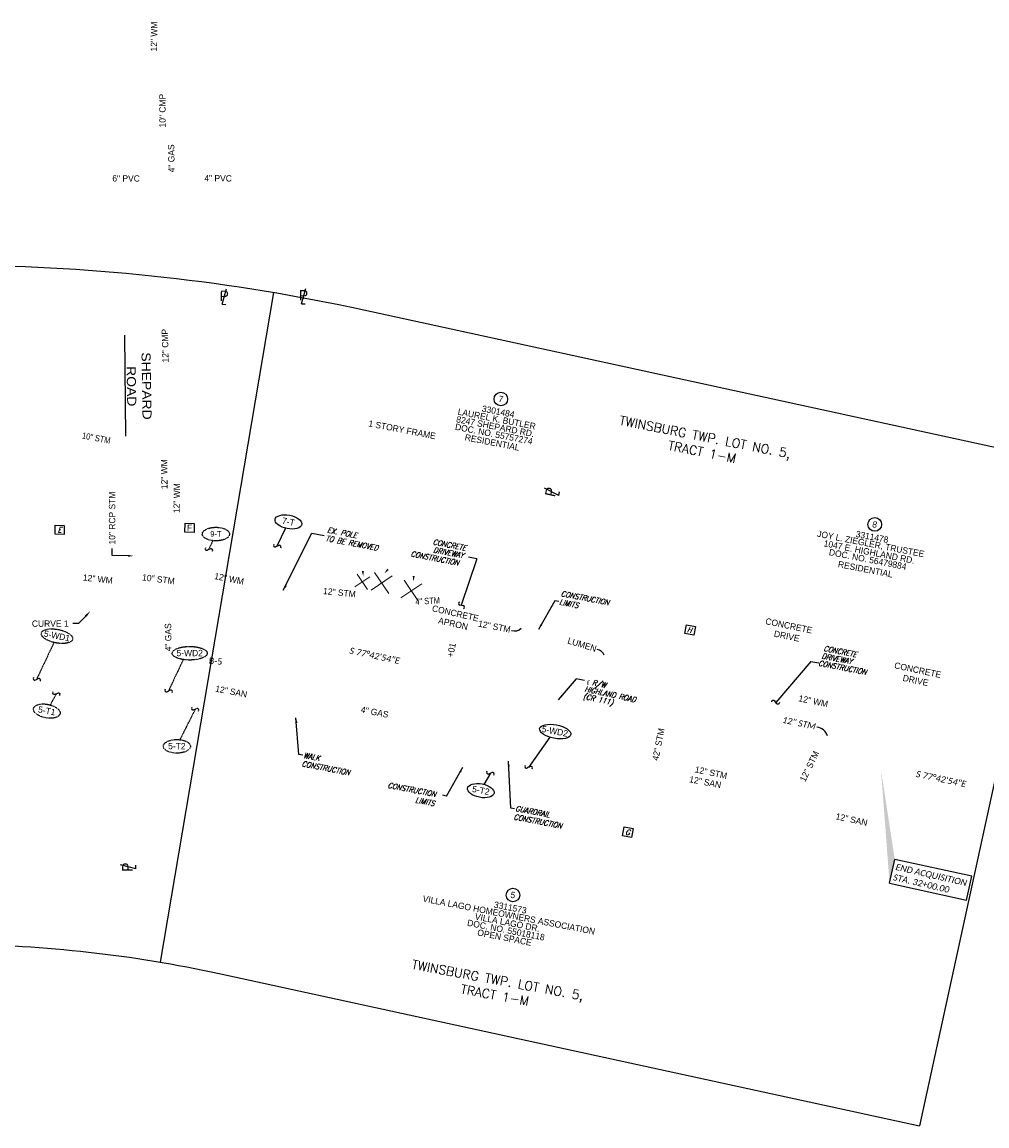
# Model space of a CAD drawing. Header units: feet. Extents: x 2244667 to 2246839, y 594935 to 597097.
# Tile 13 of 14: x 2246170 to 2246596, y 596010 to 596498. Entities that reach past the tile are written whole.
import ezdxf
from ezdxf import colors
from ezdxf.entities.mleader import LeaderData, LeaderLine
from ezdxf.enums import TextEntityAlignment as Align
from ezdxf.math import Vec2, Vec3

# ---------------------------------------------------------------- set-up
doc = ezdxf.new("R2010")
doc.units = ezdxf.units.FT
doc.header["$MEASUREMENT"] = 0
doc.linetypes.add('HIDDEN2', pattern=[0.1875, 0.125, -0.0625])
doc.layers.add('0_Mview', color=7, linetype='Continuous', plot=False)
doc.layers.add('0_View_Frame_Border', color=245, linetype='Continuous', plot=False)
for name, color, linetype in [('DR_P_Text', 7, 'Continuous'), ('DR_X_Text', 7, 'Continuous'), ('DV_X_Text', 7, 'Continuous'), ('GE_X_CL_Text', 7, 'Continuous'), ('GT_Instrumented_Text', 7, 'Continuous'), ('PV_X_Text', 7, 'Continuous'), ('RW_P_Text_01', 4, 'Continuous'), ('RW_P_Text_03', 171, 'Continuous'), ('RW_X_Esmt_Text_01', 2, 'Continuous'), ('RW_X_Text', 7, 'Continuous'), ('SH_Text', 7, 'Continuous'), ('SV_X_Random_Point', 7, 'Continuous'), ('UT_X_Cable_TV_Text', 7, 'Continuous'), ('UT_X_Gas_Text', 7, 'Continuous'), ('UT_X_Sanitary_Text', 7, 'Continuous'), ('UT_X_Water_Text', 7, 'Continuous')]:
    doc.layers.add(name, color=color, linetype=linetype)
doc.styles.add('Font 70-Main Title', font='txt', dxfattribs={"width": 1.15, "height": 0.25})
doc.styles.add('P_Slanted_Normal', font='calibrii.ttf', dxfattribs={"height": 0.14})
doc.styles.add('ROMANS', font='ROMANS.shx', dxfattribs={"height": 2.4})
doc.styles.add('Slanted Normal CL CONST', font='romans.shx', dxfattribs={"width": 0.9, "oblique": 15, "height": 14})
doc.styles.add('Slanted-Normal', font='font31.shx', dxfattribs={"height": 0.14})
doc.styles.add('Slanted-Normal LS 0.50_0', font='font31.shx')
doc.styles.add('X_Straight_Normal', font='calibril.ttf', dxfattribs={"height": 0.14})

# ---------------------------------------------------------------- blocks, each defined once
blk = doc.blocks.new('SQUIG')
blk.add_line((0.035, 0.029), (-0.021, -0.02))
for centre, start, end in [((-0.044, 0.008), 158.1069, 307.9876), ((0.057, 0.001), 341.0875, 128.316)]:
    blk.add_arc(centre, 0.0361, start, end)
blk = doc.blocks.new('AH2')
blk.add_solid([(8, -1.5), (0, 0), (8, 1.5)])
blk = doc.blocks.new('X')
at = {"layer": 'SV_X_Random_Point', "color": 7, "linetype": 'Continuous', "lineweight": 0}
for p, q in [((-0.0667, -0.0668), (0.0667, 0.0668)), ((-0.0667, 0.0668), (0.0667, -0.0668))]:
    blk.add_line(p, q, dxfattribs=at)
blk = doc.blocks.new('PL')
for q in [(0.055, 0.209), (0.048, -0.132)]:
    blk.add_line((-0.034, -0.132), q)
at = {"style": 'Slanted-Normal'}
blk.add_text('P', height=0.23, dxfattribs=at).set_placement((-0.097, -0.059))

msp = doc.modelspace()

# ---------------------------------------------------------------- hatches: boundary and pattern name
at = {"layer": 'RW_P_Text_03'}
h = msp.add_hatch(color=256, dxfattribs=at)
h.dxf.hatch_style = 1
h.paths.add_polyline_path([(2246549.67, 596167.3), (2246555.74, 596127.82), (2246553.45, 596117.27)])

# ---------------------------------------------------------------- linework, layer by layer
at = {"layer": '0_Mview', "flags": 128}
msp.add_lwpolyline([(2246216.17, 596314.72), (2246215.76, 596359.37)], dxfattribs=at)
at = {"layer": '0_View_Frame_Border'}
for p, q in [((2246281.39, 596378.26), (2246231.37, 596082.46)), ((2246630.44, 596303.23), (2246566.61, 596010.1))]:
    msp.add_line(p, q, dxfattribs=at)
at = {"layer": '0_View_Frame_Border', "flags": 128}
for points in [[(2245708.14, 596393.79), (2246143.8, 596390.36, -0.051679), (2246321.28, 596370.55), (2246630.44, 596303.23)], [(2245705.77, 596093.8), (2246141.44, 596090.37, -0.051679), (2246257.44, 596077.42), (2246566.61, 596010.1)]]:
    msp.add_lwpolyline(points, format="xyb", dxfattribs=at)
at = {"layer": 'DR_P_Text'}
msp.add_arc((2246520.33, 596180.15), 6.21, 21.9696, 80.3647, dxfattribs=at)
at = {"layer": 'DR_X_Text'}
msp.add_arc((2246387.9, 596232.45), 3.74, 249.3358, 319.3899, dxfattribs=at)
at = {"layer": 'DV_X_Text'}
for centre in [(2246381.82, 596331.16), (2246546.91, 596275.78), (2246387.17, 596112.08)]:
    msp.add_circle(centre, 3, dxfattribs=at)
at = {"layer": 'GE_X_CL_Text'}
for p, q in [((2246415.11, 596207.63), (2246407.17, 596198.33)), ((2246418.82, 596206.82), (2246415.11, 596207.63))]:
    msp.add_line(p, q, dxfattribs=at)
at = {"layer": 'RW_P_Text_01', "linetype": 'HIDDEN2'}
for p, q in [((2246254.61, 596268.6), (2246252.75, 596264.65)), ((2246241.58, 596216.09), (2246235.02, 596202.17)), ((2246240.17, 596180.67), (2246246.98, 596194.23))]:
    msp.add_line(p, q, dxfattribs=at)
at = {"layer": 'RW_P_Text_01', "flags": 128}
msp.add_lwpolyline([(2246185.07, 596275.43), (2246189.07, 596275.34), (2246188.98, 596271.34), (2246184.98, 596271.43)], close=True, dxfattribs=at)
at = {"layer": 'RW_P_Text_01', "linetype": 'HIDDEN2'}
for centre, major_axis, ratio in [((2246255.99, 596271.52), (6, 0), 0.5), ((2246244.43, 596218.88), (7.74, 0), 0.387399), ((2246238.76, 596177.76), (6, 0), 0.5)]:
    msp.add_ellipse(centre, major_axis=major_axis, ratio=ratio, dxfattribs=at)
at = {"layer": 'RW_P_Text_03'}
for p, q in [((2246286.67, 596274.12), (2246282.92, 596266.15)), ((2246371.21, 596260.63), (2246364.27, 596240.05)), ((2246371.21, 596260.63), (2246367.55, 596261.34)), ((2246405.72, 596242.08), (2246398.46, 596229.39)), ((2246407.36, 596241.76), (2246405.72, 596242.08)), ((2246518.64, 596215.27), (2246503.23, 596197.1)), ((2246518.64, 596215.27), (2246522.23, 596214.58)), ((2246292.68, 596174.16), (2246291.36, 596190.4)), ((2246403.39, 596181.82), (2246393.95, 596168.47)), ((2246294.31, 596173.85), (2246292.68, 596174.16)), ((2246357.81, 596155.81), (2246365.06, 596168.49)), ((2246386.27, 596150.47), (2246385.17, 596171.28)), ((2246374.51, 596160.9), (2246377.33, 596165.93)), ((2246357.81, 596155.81), (2246356.16, 596156.12)), ((2246387.91, 596150.15), (2246386.27, 596150.47)), ((2246589.74, 596120.41), (2246555.74, 596127.82)), ((2246587.44, 596109.86), (2246589.74, 596120.41)), ((2246553.45, 596117.27), (2246587.44, 596109.86))]:
    msp.add_line(p, q, dxfattribs=at)
at = {"layer": 'RW_P_Text_03', "linetype": 'HIDDEN2'}
for p, q in [((2246184.5, 596223.64), (2246176.79, 596207.3)), ((2246182.87, 596196.05), (2246185.69, 596201.08))]:
    msp.add_line(p, q, dxfattribs=at)
at = {"layer": 'RW_P_Text_03', "flags": 128}
for points in [[(2246285.76, 596246.72), (2246298.36, 596271.92), (2246303.83, 596270.87)], [(2246553.45, 596117.27), (2246555.74, 596127.82)]]:
    msp.add_lwpolyline(points, dxfattribs=at)
for points in [[(2246463.81, 596231.49), (2246467.74, 596230.73), (2246466.98, 596226.8), (2246463.05, 596227.56)], [(2246436.28, 596142.18), (2246440.2, 596141.42), (2246439.44, 596137.49), (2246435.52, 596138.25)]]:
    msp.add_lwpolyline(points, close=True, dxfattribs=at)
at = {"layer": 'RW_P_Text_03'}
for centre, major_axis, ratio in [((2246288.01, 596276.89), (5.89, -1.14), 0.5), ((2246405.83, 596184.28), (6.89, -1.33), 0.427368), ((2246372.96, 596158.19), (5.89, -1.14), 0.5)]:
    msp.add_ellipse(centre, major_axis=major_axis, ratio=ratio, dxfattribs=at)
at = {"layer": 'RW_P_Text_03', "linetype": 'HIDDEN2'}
for centre, major_axis, ratio in [((2246185.81, 596226.42), (6.92, -1.34), 0.42566), ((2246181.32, 596193.33), (5.89, -1.14), 0.5)]:
    msp.add_ellipse(centre, major_axis=major_axis, ratio=ratio, dxfattribs=at)
at = {"layer": 'RW_X_Esmt_Text_01', "flags": 128}
msp.add_lwpolyline([(2246242.43, 596276.32), (2246246.43, 596276.23), (2246246.34, 596272.23), (2246242.34, 596272.32)], close=True, dxfattribs=at)
at = {"layer": 'UT_X_Cable_TV_Text'}
msp.add_arc((2246423.53, 596216.38), 4.26, 22.6328, 78.7803, dxfattribs=at)

# ---------------------------------------------------------------- block references
at = {"layer": 'GE_X_CL_Text', "xscale": 0.3000000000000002, "yscale": 0.3000000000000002, "zscale": 0.3000000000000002, "rotation": 48.39066158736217}
msp.add_blockref('AH2', (2246407.17, 596198.33), dxfattribs=at)
at = {"layer": 'RW_P_Text_01', "xscale": 20, "yscale": 20, "zscale": 20}
for name, p, rotation in [('PL', (2246259.55, 596375.63, 3534245.5), 358.7637791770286), ('PL', (2246294.55, 596375.87, 3534245.5), 358.7637791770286), ('PL', (2246404.92, 596289.81), 77.97039384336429), ('SQUIG', (2246252.75, 596264.65), 344.5002398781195), ('SQUIG', (2246235.02, 596202.17), 344.5002398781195), ('SQUIG', (2246246.98, 596194.23), 163.0424637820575), ('PL', (2246218.02, 596124.31, 3534245.5), 90.26607352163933)]:
    msp.add_blockref(name, p, dxfattribs=dict(at, rotation=rotation))
at = {"layer": 'RW_P_Text_03'}
for name, p, xscale, yscale, zscale, rotation in [('SQUIG', (2246282.92, 596266.15), 20, 20, 20, 344.5002398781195), ('AH2', (2246321.01, 596252.81), 0.3000000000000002, 0.3000000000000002, 0.3000000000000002, 92.38700386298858), ('AH2', (2246330.41, 596254.11), 0.3000000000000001, 0.3000000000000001, 0.3000000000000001, 49.72579439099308), ('X', (2246320.66, 596250.43, 1060.39), 42.71316995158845, 42.71316995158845, 42.71316995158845, 349.0500640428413), ('X', (2246329.19, 596249.91, 1060), 59.60416874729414, 59.60416874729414, 59.60416874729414, 349.0500640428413), ('X', (2246342.24, 596246.44, 1058.91), 59.60416874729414, 59.60416874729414, 59.60416874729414, 349.0500640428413), ('AH2', (2246343.2, 596250.6), 0.3, 0.3, 0.3, 86.91893383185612), ('AH2', (2246285.76, 596246.72), 0.3000000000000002, 0.3000000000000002, 0.3000000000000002, 60.22399491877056), ('SQUIG', (2246364.27, 596240.05), 20, 20, 20, 310.1258100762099), ('AH2', (2246398.46, 596229.39), 0.3000000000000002, 0.3000000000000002, 0.3000000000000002, 60.22399491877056), ('SQUIG', (2246503.23, 596197.1), -20, 20, 20, 344.6351341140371), ('AH2', (2246291.36, 596190.4), 0.3000000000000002, 0.3000000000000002, 0.3000000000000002, 275.6700635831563), ('AH2', (2246365.06, 596168.49), 0.3000000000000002, 0.3000000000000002, 0.3000000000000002, 240.2239949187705), ('AH2', (2246385.17, 596171.28), 0.3000000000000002, 0.3000000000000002, 0.3000000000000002, 273.0297630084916), ('SQUIG', (2246393.95, 596168.47), 20, 20, 20, 344.5002398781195), ('SQUIG', (2246377.33, 596165.93), 20, 20, 20, 160.5143287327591)]:
    msp.add_blockref(name, p, dxfattribs=dict(at, xscale=xscale, yscale=yscale, zscale=zscale, rotation=rotation))
at = {"layer": 'RW_P_Text_03', "linetype": 'HIDDEN2', "xscale": 20, "yscale": 20, "zscale": 20}
for p, rotation in [((2246176.79, 596207.3), 344.5002398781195), ((2246185.69, 596201.08), 160.5143287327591)]:
    msp.add_blockref('SQUIG', p, dxfattribs=dict(at, rotation=rotation))

# ---------------------------------------------------------------- texts
at = {"layer": 'DR_P_Text', "style": 'P_Slanted_Normal'}
msp.add_text('12" STM', height=2.8, rotation=348, dxfattribs=at).set_placement((2246505.86, 596188.23))
at = {"layer": 'DR_X_Text', "style": 'Slanted-Normal'}
for s, rotation, p in [('10" CMP', 90.0485, (2246233.79, 596451.11)), ('6" PVC', 359.7573, (2246210.26, 596427.24)), ('4" PVC', 359.7573, (2246250.89, 596427.29)), ('12" CMP', 91.138, (2246235.13, 596347.31)), ('10" STM', 353, (2246223.28, 596251.09)), ('12" STM', 354, (2246303.22, 596245.05)), ('12" STM', 349.0857, (2246371.59, 596230.69)), ('42" STM', 78.6703, (2246451.33, 596171.28)), ('12" STM', 64.2385, (2246516.18, 596161.84)), ('12" STM', 347.9078, (2246467.27, 596166.31))]:
    msp.add_text(s, height=2.8, rotation=rotation, dxfattribs=at).set_placement(p)
at = {"layer": 'DR_X_Text', "style": 'Slanted-Normal', "width": 0.85}
for s, rotation, p in [('10" STM', 349.1917, (2246196.71, 596313.78)), ('4" STM', 3.2494, (2246344.16, 596240.28))]:
    msp.add_text(s, height=2.8, rotation=rotation, dxfattribs=at).set_placement(p)
at = {"layer": 'DV_X_Text', "style": 'Slanted-Normal'}
for s, p in [('3301484', (2246380.66, 596325.65)), ('7', (2246381.82, 596331.16)), ('8247 SHEPARD RD.', (2246379.38, 596319.03)), ('LAUREL K. BUTLER', (2246380.02, 596322.34)), ('1 STORY FRAME', (2246338.24, 596317.62)), ('DOC. NO. 55757274', (2246378.74, 596315.71)), ('RESIDENTIAL', (2246378.02, 596312.01)), ('8', (2246546.91, 596275.78)), ('JOY L. ZIEGLER, TRUSTEE', (2246545.11, 596266.96)), ('3311478', (2246545.75, 596270.28)), ('1047 E. HIGHLAND RD.', (2246544.47, 596263.65)), ('DOC. NO. 56479884', (2246543.82, 596260.34)), ('RESIDENTIAL', (2246542.79, 596255.98)), ('5', (2246387.17, 596112.08)), ('VILLA LAGO HOMEOWNERS ASSOCIATION', (2246385.37, 596103.26)), ('3311573', (2246386.01, 596106.57)), ('VILLA LAGO DR.', (2246384.73, 596099.94)), ('DOC. NO. 55018118', (2246384.09, 596096.63)), ('OPEN SPACE', (2246383.45, 596093.32))]:
    msp.add_text(s, height=2.8, rotation=349.0501, dxfattribs=at).set_placement(p, align=Align.MIDDLE)
at = {"layer": 'GE_X_CL_Text', "style": 'Slanted Normal CL CONST', "oblique": 15, "width": 0.9}
for s, p in [('℄ R/W', (2246419.35, 596205.41)), ('HIGHLAND ROAD', (2246418.61, 596202.05)), ('(CR 111)', (2246417.97, 596198.79))]:
    msp.add_text(s, height=2.4, rotation=347.7149, dxfattribs=at).set_placement(p)
at = {"layer": 'GT_Instrumented_Text', "style": 'X_Straight_Normal'}
msp.add_text('B-5', height=2.8, rotation=355.0846, dxfattribs=at).set_placement((2246252.8, 596214.27))
at = {"layer": 'PV_X_Text', "char_height": 2.8, "width": 15.7295, "attachment_point": 2, "style": 'Slanted-Normal'}
for s, insert, rotation in [('CONCRETE\\PAPRON', (2246362.08, 596237.88), 347.2229), ('CONCRETE\\PDRIVE', (2246509.28, 596232.42), 348.5252), ('CONCRETE\\PDRIVE', (2246566.2, 596212.83), 348.0991)]:
    msp.add_mtext(s, dxfattribs=dict(at, insert=insert, rotation=rotation))
at = {"layer": 'RW_P_Text_01', "style": 'Slanted Normal CL CONST', "oblique": 15, "width": 0.9}
msp.add_text('E', height=2.4, rotation=358.7638, dxfattribs=at).set_placement((2246187.03, 596273.38), align=Align.MIDDLE)
at = {"layer": 'RW_P_Text_01', "style": 'Slanted-Normal LS 0.50_0'}
for s, height, p in [('9-T', 2.4, (2246255.99, 596271.63)), ('5-WD2', 2.8, (2246244.43, 596218.98)), ('5-T2', 2.8, (2246238.76, 596177.87))]:
    msp.add_text(s, height=height, dxfattribs=at).set_placement(p, align=Align.MIDDLE)
at = {"layer": 'RW_P_Text_03', "style": 'ROMANS'}
for s, rotation, p in [('TWINSBURG TWP. LOT NO. 5,', 348.8272, (2246471.59, 596312.45)), ('TRACT 1-M', 348.8272, (2246470.28, 596305.84)), ('TWINSBURG TWP. LOT NO. 5,', 349.548, (2246380.03, 596072.57)), ('TRACT 1-M', 349.548, (2246378.81, 596065.94))]:
    msp.add_text(s, height=4, rotation=rotation, dxfattribs=at).set_placement(p, align=Align.CENTER)
at = {"layer": 'RW_P_Text_03', "style": 'Slanted-Normal LS 0.50_0'}
for s, p in [('7-T', (2246288.03, 596277)), ('5-WD1', (2246185.83, 596226.53)), ('5-T1', (2246181.34, 596193.44)), ('5-WD2', (2246405.67, 596184.43)), ('5-T2', (2246372.98, 596158.29))]:
    msp.add_text(s, height=2.8, rotation=349.0501, dxfattribs=at).set_placement(p, align=Align.MIDDLE)
at = {"layer": 'RW_P_Text_03', "style": 'Slanted Normal CL CONST', "oblique": 15, "width": 0.9}
for s, p in [('TO BE REMOVED', (2246304.31, 596268.59)), ('EX. POLE', (2246305.01, 596272.22)), ('CONCRETE', (2246351.64, 596266.96)), ('DRIVEWAY', (2246351.8, 596263.43)), ('CONSTRUCTION', (2246341.85, 596261.7)), ('CONSTRUCTION', (2246408.18, 596244.14)), ('LIMITS', (2246407.46, 596240.41)), ('CONCRETE', (2246524.17, 596219.91)), ('DRIVEWAY', (2246523.33, 596216.57)), ('CONSTRUCTION', (2246521.85, 596213.41)), ('WALK', (2246294.45, 596172.73)), ('CONSTRUCTION', (2246293.73, 596169.01)), ('CONSTRUCTION', (2246331.73, 596159.47)), ('LIMITS', (2246343.9, 596152.95)), ('GUARDRAIL', (2246388.09, 596149.25)), ('CONSTRUCTION', (2246387.37, 596145.52))]:
    msp.add_text(s, height=2.4, rotation=349.0501, dxfattribs=at).set_placement(p)
for s, p in [('H', (2246465.14, 596229.23)), ('G', (2246437.86, 596139.84))]:
    msp.add_text(s, height=2.4, rotation=349.0501, dxfattribs=at).set_placement(p, align=Align.MIDDLE)
at = {"layer": 'RW_P_Text_03', "insert": (2246555.69, 596122.31), "char_height": 2.8, "attachment_point": 4, "rotation": 346.9939, "style": 'P_Slanted_Normal'}
msp.add_mtext('\\pxql;END ACQUISITION\\PSTA. 32+00.00', dxfattribs=at)
at = {"layer": 'RW_X_Esmt_Text_01', "style": 'Slanted-Normal'}
msp.add_text('F', height=2.8, rotation=358.7638, dxfattribs=at).set_placement((2246244.38, 596274.28), align=Align.MIDDLE)
at = {"layer": 'RW_X_Text', "insert": (2246227.38, 596336.95), "char_height": 4, "width": 36.6175, "attachment_point": 2, "rotation": 270.923, "style": 'Font 70-Main Title'}
msp.add_mtext('SHEPARD \\PROAD ', dxfattribs=at)
at = {"layer": 'SH_Text', "char_height": 2.8, "width": 27.9071, "attachment_point": 1, "rotation": 348, "style": 'P_Slanted_Normal'}
for insert in [(2246315.38, 596221.52), (2246565.48, 596167.06)]:
    msp.add_mtext('S 77%%D42\'54"E', dxfattribs=dict(at, insert=insert))
at = {"layer": 'UT_X_Cable_TV_Text', "style": 'Slanted-Normal'}
for s, rotation, p in [('LUMEN', 343.106, (2246411.01, 596223.26)), ('+01', 78, (2246360.7, 596216.89))]:
    msp.add_text(s, height=2.8, rotation=rotation, dxfattribs=at).set_placement(p)
at = {"layer": 'UT_X_Gas_Text', "style": 'Slanted-Normal'}
for rotation, p in [(90.8916, (2246237.8, 596431.32)), (90.8806, (2246236.41, 596219.76)), (348.7808, (2246319.77, 596192.73))]:
    msp.add_text('4" GAS', height=2.8, rotation=rotation, dxfattribs=at).set_placement(p)
at = {"layer": 'UT_X_Sanitary_Text', "style": 'Slanted-Normal'}
for rotation, p in [(349.2057, (2246255.53, 596201.95)), (349.2057, (2246464.82, 596161.94)), (347.8242, (2246529.46, 596145.58))]:
    msp.add_text('12" SAN', height=2.8, rotation=rotation, dxfattribs=at).set_placement(p)
at = {"layer": 'UT_X_Water_Text', "style": 'Slanted-Normal'}
for rotation, p in [(89.6358, (2246230.02, 596484.67)), (90.0804, (2246234.63, 596291.39)), (89.6358, (2246240.04, 596280.78)), (353.5304, (2246197.12, 596251.03)), (348.8421, (2246255.11, 596251.7)), (348.125, (2246513.05, 596197.72))]:
    msp.add_text('12" WM', height=2.8, rotation=rotation, dxfattribs=at).set_placement(p)

# ---------------------------------------------------------------- leaders
at = {"layer": 'DR_X_Text'}
ml = msp.add_multileader_mtext('Standard', dxfattribs=at)
ml.set_content('10" RCP STM', color=256, style='Slanted-Normal')
ml.set_leader_properties()
ml.build(insert=Vec2(0, 0))
ml.multileader.update_dxf_attribs({"dogleg_length": 0.15, "arrow_head_size": 2.4, "scale": 20})
ctx = ml.context
ctx.base_point, ctx.scale, ctx.char_height, ctx.arrow_head_size, ctx.landing_gap_size, ctx.plane_origin, ctx.plane_x_axis, ctx.plane_y_axis = Vec3(2246210.15, 596265.1), 20, 2.8, 2.4, 1.8, Vec3(2246261.49, 596280.06), Vec3(0, 1), Vec3(-1, 0)
notes = []
notes.append((ctx, [(1, (1, 1, 0), (2246210.15, 596262.1), (0, 1), 3, [(0, [(2246219.67, 596261.86)], 0, [])])]))
ctx.mtext.insert, ctx.mtext.text_direction, ctx.mtext.rotation, ctx.mtext.flow_direction = Vec3(2246208.75, 596266.9), Vec3(0, 1), 1.570796, 5
at = {"layer": 'SH_Text'}
ml = msp.add_multileader_mtext('Standard', dxfattribs=at)
ml.set_content('CURVE 1', color=256, style='Slanted-Normal')
ml.set_leader_properties()
ml.build(insert=Vec2(0, 0))
ml.multileader.update_dxf_attribs({"dogleg_length": 0.36, "arrow_head_size": 3, "scale": 20})
ctx = ml.context
ctx.base_point, ctx.scale, ctx.char_height, ctx.arrow_head_size, ctx.landing_gap_size, ctx.plane_origin = Vec3(2246173.35, 596231.96), 20, 2.8, 3, 1.8, Vec3(2245929.68, 596064.92)
ctx.text_align_type = 2
notes.append((ctx, [(1, (1, 1, 0), (2246195.36, 596231.96), (-1, 0), 2.59, [(0, [(2246200.58, 596237.49)], 0, [])])]))
ctx.mtext.insert, ctx.mtext.alignment, ctx.mtext.flow_direction = Vec3(2246190.97, 596233.36), 3, 5
for ctx, leaders in notes:
    for number, flags, end, landing, length, lines in leaders:
        leader = LeaderData()
        leader.index, (leader.has_last_leader_line, leader.has_dogleg_vector, leader.attachment_direction) = number, flags
        leader.last_leader_point, leader.dogleg_vector, leader.dogleg_length = Vec3(end), Vec3(landing), length
        for number, points, colour, breaks in lines:
            line = LeaderLine()
            line.index, line.vertices, line.color, line.breaks = number, Vec3.list(points), colors.encode_raw_color(colour), breaks
            leader.lines.append(line)
        ctx.leaders.append(leader)

doc.saveas('drawing.dxf')
